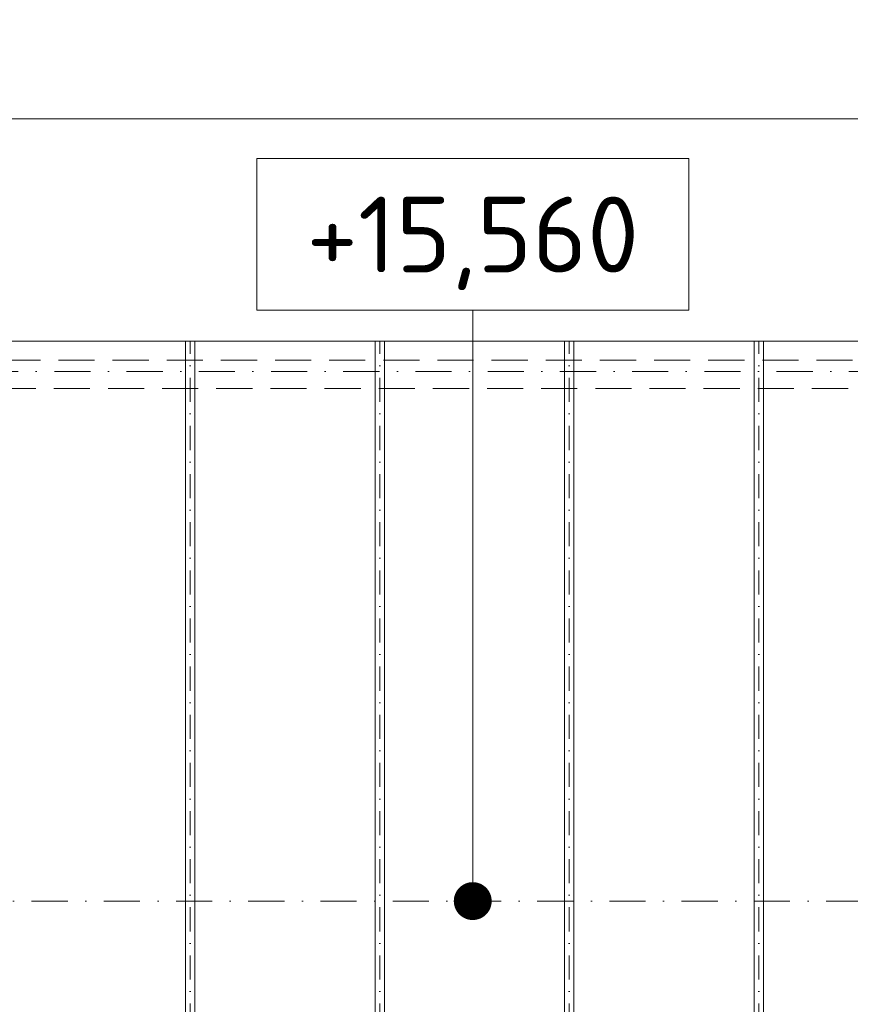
# Model space of a CAD drawing. Header units: millimetres. Extents: x 5450 to 1919026, y -34905 to 130825.
# Tile 133 of 154: x 206437 to 210820, y 83925 to 89122. Entities that reach past the tile are written whole.
import ezdxf
from ezdxf.enums import TextEntityAlignment as Align

# ---------------------------------------------------------------- set-up
doc = ezdxf.new("R2010")
doc.units = ezdxf.units.MM
for name, pattern in [('CENTERX2', [101.6, 63.5, -12.7, 12.7, -12.7]), ('DASHDOT', [25.4, 12.7, -6.35, 0, -6.35]), ('ČÁRKOVANÁ', [19.05, 12.7, -6.35])]:
    doc.linetypes.add(name, pattern=pattern)
doc.layers.get('Defpoints').update_dxf_attribs({"color": 8})
for name, color, linetype, lineweight in [('A99_N_kce-pohl', 1, 'Continuous', 9), ('A99_N_koty-200', 5, 'Continuous', 5), ('A99_N_koty-vysk', 160, 'Continuous', 5), ('A99_S_osy', 1, 'CENTERX2', 5)]:
    doc.layers.add(name, color=color, linetype=linetype, lineweight=lineweight)
doc.styles.add('A99_kota', font='isocpeur.ttf', dxfattribs={"height": 2})
doc.dimstyles.new('A99_kota_200 new', dxfattribs={"dimscale": 200, "dimtxt": 2, "dimasz": 1.2, "dimexe": 0.5, "dimexo": 1.5, "dimgap": 0.3, "dimtad": 1, "dimdec": 0, "dimzin": 3, "dimdsep": 46, "dimtxsty": 'A99_kota', "dimblk": 'ARCHTICK', "dimcen": 2.5, "dimazin": 2, "dimtfac": 0.75, "dimtdec": 0, "dimtmove": 2, "dimatfit": 0, "dimfxl": 4, "dimfxlon": 1, "dimtolj": 1, "dimtzin": 0, "dimlwd": 5, "dimlwe": 5, "dimarcsym": 0})

# ---------------------------------------------------------------- blocks, each defined once
blk = doc.blocks.new('*U18')
at = {"color": 0, "linetype": 'ByBlock'}
blk.add_line((5.7, -4), (5.7, -19.6), dxfattribs=at)
blk.add_lwpolyline([(0, -4), (11.4, -4), (11.4, 0), (0, 0)], close=True, dxfattribs=at)
at = {"color": 0, "linetype": 'ByBlock', "ltscale": 200, "const_width": 0.5}
blk.add_lwpolyline([(5.7, -19.85, -1), (5.7, -19.35, -1)], format="xyb", close=True, dxfattribs=at)
at = {"color": 0, "linetype": 'ByBlock', "style": 'A99_kota'}
for tag, p in [('VYSKA', (5.7, -2.241)), ('VYSKA_POPIS1', (5.7, -6.041)), ('VYSKA_POPIS2', (5.9, -9.541)), ('VYSKA_POPIS3', (5.9, -13.041))]:
    blk.add_attdef(tag, text='', height=2, dxfattribs=at).set_placement(p, align=Align.MIDDLE)
blk = doc.blocks.new('_ArchTick')
at = {"color": 0, "linetype": 'ByBlock', "const_width": 0.15}
blk.add_lwpolyline([(-0.5, -0.5), (0.5, 0.5)], dxfattribs=at)
blk = doc.blocks.new('*D1727')
at = {"layer": 'A99_N_koty-200', "color": 0, "linetype": 'Continuous', "lineweight": 5, "transparency": 16777216}
for p, q in [((146337.3, 87800), (146337.3, 88700)), ((212377.3, 87800), (212377.3, 88700)), ((212377.3, 88600), (146337.3, 88600))]:
    blk.add_line(p, q, dxfattribs=at)
at = {"layer": 'Defpoints', "color": 0, "linetype": 'Continuous', "lineweight": 18, "transparency": 16777216}
for p in [(146337.3, 88600), (146337.3, 87425), (212377.3, 87425)]:
    blk.add_point(p, dxfattribs=at)
at = {"layer": 'A99_N_koty-200', "color": 0, "linetype": 'Continuous', "lineweight": 5, "transparency": 16777216, "xscale": 240, "yscale": 240, "zscale": 240, "rotation": 180}
blk.add_blockref('_ArchTick', (146337.3, 88600), dxfattribs=at)
at = {"layer": 'A99_N_koty-200', "color": 0, "linetype": 'Continuous', "lineweight": 5, "transparency": 16777216, "xscale": 240, "yscale": 240, "zscale": 240}
blk.add_blockref('_ArchTick', (212377.3, 88600), dxfattribs=at)
at = {"layer": 'A99_N_koty-200', "color": 0, "linetype": 'Continuous', "transparency": 16777216, "insert": (179357.3, 88860), "char_height": 400, "attachment_point": 5, "style": 'A99_kota'}
blk.add_mtext('\\A1;66040', dxfattribs=at)

msp = doc.modelspace()

# ---------------------------------------------------------------- linework, layer by layer
at = {"layer": 'A99_N_kce-pohl', "linetype": 'Continuous', "lineweight": 9}
for p, q in [((207312.3, 81515), (207312.3, 87425)), ((207362.3, 81515), (207362.3, 87425)), ((208312.3, 81515), (208312.3, 87425)), ((208362.3, 81515), (208362.3, 87425)), ((209312.3, 81515), (209312.3, 87425)), ((209362.3, 81515), (209362.3, 87425)), ((210312.3, 81515), (210312.3, 87425)), ((210362.3, 81515), (210362.3, 87425))]:
    msp.add_line(p, q, dxfattribs=at)
msp.add_lwpolyline([(79717.3, 87425), (212407.3, 87425), (212407.3, 81515), (79717.3, 81515)], close=True, dxfattribs=at)
at = {"layer": 'A99_N_kce-pohl', "linetype": 'ČÁRKOVANÁ', "lineweight": 9, "ltscale": 15}
for points in [[(212547.3, 87325), (79577.3, 87325)], [(212237.3, 87175.3), (79887.3, 87175.3)]]:
    msp.add_lwpolyline(points, dxfattribs=at)
at = {"layer": 'A99_N_kce-pohl', "linetype": 'ČÁRKOVANÁ', "lineweight": 9, "ltscale": 3}
for points in [[(207312.3, 84845), (207312.3, 84665)], [(207362.3, 84845), (207362.3, 84665)], [(209312.3, 84845), (209312.3, 84665)], [(209362.3, 84845), (209362.3, 84665)]]:
    msp.add_lwpolyline(points, dxfattribs=at)
at = {"layer": 'A99_N_kce-pohl', "linetype": 'Continuous', "lineweight": 9}
for points in [[(208312.3, 84845), (208312.3, 84665)], [(208362.3, 84845), (208362.3, 84665)], [(210312.3, 84845), (210312.3, 84665)], [(210362.3, 84845), (210362.3, 84665)]]:
    msp.add_lwpolyline(points, dxfattribs=at)
at = {"layer": 'A99_S_osy', "linetype": 'DASHDOT', "lineweight": 5, "ltscale": 10}
for p, q in [((207337.3, 81515), (207337.3, 87425)), ((208337.3, 81515), (208337.3, 87425)), ((209337.3, 81515), (209337.3, 87425)), ((210337.3, 81515), (210337.3, 87425))]:
    msp.add_line(p, q, dxfattribs=at)
at = {"layer": 'A99_S_osy', "linetype": 'DASHDOT', "lineweight": 5, "ltscale": 15}
for points in [[(212527.3, 87265), (79652.3, 87265)], [(212407.3, 84470), (79717.3, 84470)]]:
    msp.add_lwpolyline(points, dxfattribs=at)

# ---------------------------------------------------------------- block references
at = {"layer": 'A99_N_koty-vysk'}
ref = msp.add_blockref('*U18', (209968, 88390), dxfattribs=dict(at, xscale=-200, yscale=200, zscale=200))
ref.add_attrib('VYSKA', '+15,560', dxfattribs={"layer": '0', "color": 0, "linetype": 'ByBlock', "height": 400, "style": 'A99_kota'}).set_placement((208828, 87941.8), align=Align.MIDDLE)

# ---------------------------------------------------------------- dimensions: what is measured, and where the dimension line sits
at = {"layer": 'A99_N_koty-200', "linetype": 'Continuous'}
dim = msp.add_linear_dim(base=(146337.3, 88600), p1=(212377.3, 87425), p2=(146337.3, 87425), angle=180, dimstyle='A99_kota_200 new', override={"dimscale": 0, "dimtix": 1, "dimtofl": 1, "dimtmove": 2, "dimatfit": 0}, dxfattribs=at)
dim.commit()
dim.dimension.update_dxf_attribs({"geometry": '*D1727', "text_midpoint": (179357.3, 88860)})

doc.saveas('drawing.dxf')
